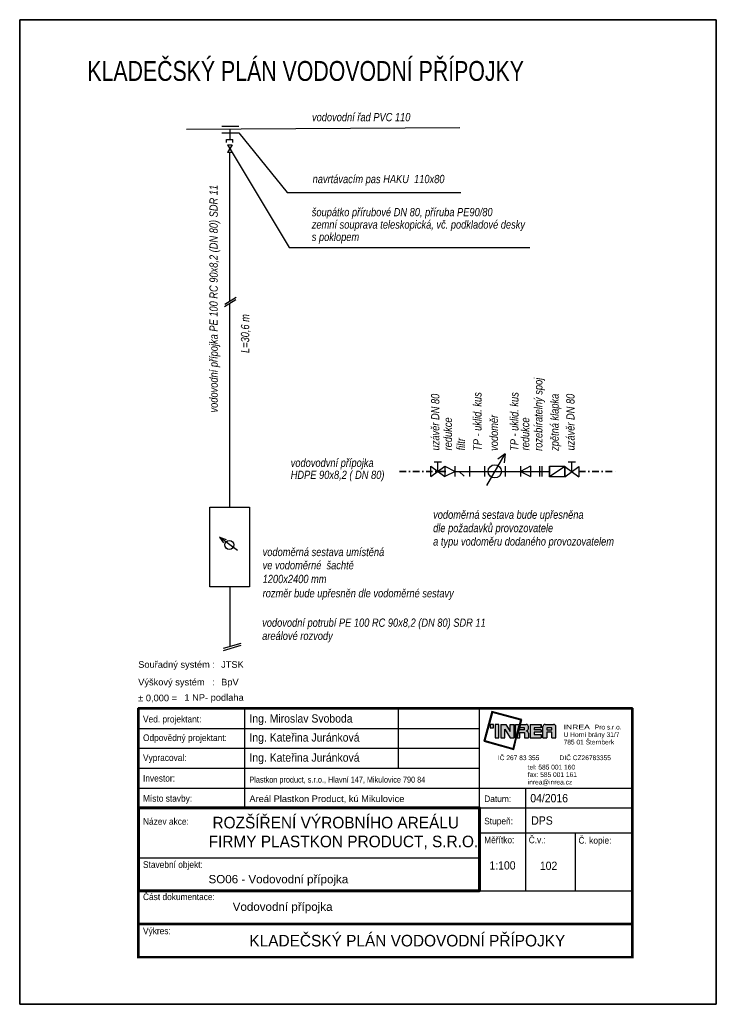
# Model space of a CAD drawing. Header units: millimetres. Extents: x 86477 to 788943, y -27515 to 248801.
# Tile 9 of 10: x 767943 to 788943, y 60678 to 90378. Entities that reach past the tile are written whole.
import ezdxf
from ezdxf.enums import TextEntityAlignment as Align

# ---------------------------------------------------------------- set-up
doc = ezdxf.new("R2010")
doc.units = ezdxf.units.MM
doc.linetypes.add('ČERCHOVANÁ', pattern=[1, 0.5, -0.25, 0, -0.25])
for name, color, linetype in [('IN_RAZITKO', 7, 'Continuous'), ('rámeček A3', 7, 'Continuous'), ('ZTI-PROSTUPY', 7, 'Continuous'), ('ZTI_POPIS', 7, 'Continuous')]:
    doc.layers.add(name, color=color, linetype=linetype)
doc.layers.add('ZTI-VODA STUDENÁ', color=170, linetype='ČERCHOVANÁ', lineweight=35)
doc.styles.add('ari-rom-uni', font='arial.ttf')
doc.styles.add('ARIAL', font='arial.ttf')
doc.styles.add('C_ISO', font='C_iso.shx', dxfattribs={"width": 0.8})
doc.styles.add('INDRA', font='ariali.ttf')

# ---------------------------------------------------------------- blocks, each defined once
blk = doc.blocks.new('INREA RAZÍTKO')
at = {"layer": 'IN_RAZITKO'}
blk.add_hatch(color=256, dxfattribs=at).paths.add_polyline_path([(-3.869, 7.655), (-3.904, 7.527), (-3.878, 7.527), (-3.839, 7.673), (-4.74, 7.912), (-4.978, 7.018), (-4.08, 6.768), (-3.993, 7.115), (-4.019, 7.115), (-4.098, 6.799), (-4.947, 7.035), (-4.722, 7.882)])
h = blk.add_hatch(color=256, dxfattribs=at)
h.paths.add_polyline_path([(-4.687, 7.527), (-4.792, 7.527), (-4.792, 7.423), (-4.687, 7.423)])
h.paths.add_polyline_path([(-4.527, 7.526), (-4.642, 7.526), (-4.642, 7.115), (-4.527, 7.115)])
h.paths.add_polyline_path([(-4.317, 7.527), (-4.468, 7.527), (-4.468, 7.115), (-4.349, 7.115), (-4.349, 7.381), (-4.189, 7.115), (-4.07, 7.115), (-4.07, 7.527), (-4.189, 7.527), (-4.189, 7.315)])
h.paths.add_polyline_path([(-3.913, 7.527), (-4.023, 7.527), (-4.023, 7.115)])
h.paths.add_polyline_path([(-3.708, 7.527), (-3.877, 7.527), (-3.987, 7.115), (-3.894, 7.115), (-3.894, 7.277), (-3.757, 7.277), (-3.757, 7.115), (-3.638, 7.115), (-3.638, 7.257, 0.414214), (-3.708, 7.327, 0.414214), (-3.638, 7.397), (-3.638, 7.457, 0.414214)])
h.paths.add_polyline_path([(-3.757, 7.419), (-3.757, 7.362), (-3.894, 7.362), (-3.894, 7.419)], flags=16)
h.paths.add_polyline_path([(-3.253, 7.527), (-3.588, 7.527), (-3.588, 7.115), (-3.253, 7.115), (-3.253, 7.225), (-3.465, 7.225), (-3.465, 7.287), (-3.253, 7.287), (-3.253, 7.366), (-3.465, 7.366), (-3.465, 7.421), (-3.253, 7.421)])
h.paths.add_polyline_path([(-2.877, 7.527), (-3.131, 7.527, 0.414214), (-3.201, 7.457), (-3.201, 7.115), (-3.081, 7.115), (-3.081, 7.293), (-2.931, 7.293), (-2.931, 7.115), (-2.807, 7.115), (-2.807, 7.457, 0.414214)])
h.paths.add_polyline_path([(-2.931, 7.421), (-2.931, 7.362), (-3.081, 7.362), (-3.081, 7.421)], flags=16)
at = {"layer": 'IN_RAZITKO', "color": 7}
for p, q in [((-12.195, 8.005), (-12.195, 5.005)), ((-7.564, 8.005), (-7.564, 6.205)), ((-5.108, 2.651), (-5.108, 8.005)), ((-15.395, 7.405), (-5.108, 7.405)), ((-15.395, 6.805), (-5.108, 6.805)), ((-15.395, 6.205), (-5.108, 6.205)), ((-15.395, 5.605), (-5.108, 5.605)), ((-5.108, 5.605), (-0.505, 5.605)), ((-3.727, 5.605), (-3.727, 2.505)), ((-5.108, 5.005), (-0.505, 5.005)), ((-5.108, 4.255), (-0.505, 4.255)), ((-2.225, 4.258), (-2.225, 2.505)), ((-15.395, 3.505), (-5.108, 3.505))]:
    blk.add_line(p, q, dxfattribs=at)
at = {"layer": 'IN_RAZITKO'}
for p, q in [((-4.468, 7.527), (-4.317, 7.527)), ((-4.468, 7.527), (-4.468, 7.115)), ((-4.317, 7.527), (-4.189, 7.315)), ((-4.189, 7.315), (-4.189, 7.527)), ((-4.189, 7.527), (-4.07, 7.527)), ((-4.07, 7.115), (-4.07, 7.527)), ((-4.023, 7.115), (-4.023, 7.527)), ((-3.913, 7.527), (-4.023, 7.115)), ((-4.023, 7.527), (-3.913, 7.527)), ((-3.877, 7.527), (-3.987, 7.115)), ((-3.878, 7.527), (-3.904, 7.527)), ((-3.877, 7.527), (-3.708, 7.527)), ((-3.638, 7.397), (-3.638, 7.457)), ((-3.588, 7.527), (-3.588, 7.115)), ((-3.588, 7.527), (-3.253, 7.527)), ((-3.253, 7.527), (-3.253, 7.421)), ((-3.253, 7.421), (-3.253, 7.527)), ((-3.201, 7.115), (-3.201, 7.457)), ((-3.131, 7.527), (-2.877, 7.527)), ((-2.807, 7.115), (-2.807, 7.457)), ((-4.349, 7.115), (-4.349, 7.381)), ((-4.349, 7.381), (-4.189, 7.115)), ((-3.894, 7.362), (-3.894, 7.419)), ((-3.757, 7.419), (-3.894, 7.419)), ((-3.757, 7.362), (-3.894, 7.362)), ((-3.894, 7.115), (-3.894, 7.277)), ((-3.894, 7.277), (-3.757, 7.277)), ((-3.757, 7.362), (-3.757, 7.419)), ((-3.757, 7.277), (-3.757, 7.115)), ((-3.638, 7.257), (-3.638, 7.115)), ((-3.253, 7.421), (-3.465, 7.421)), ((-3.465, 7.421), (-3.465, 7.366)), ((-3.253, 7.366), (-3.465, 7.366)), ((-3.253, 7.287), (-3.465, 7.287)), ((-3.465, 7.287), (-3.465, 7.225)), ((-3.465, 7.225), (-3.253, 7.225)), ((-3.253, 7.366), (-3.253, 7.287)), ((-3.253, 7.225), (-3.253, 7.115)), ((-2.931, 7.421), (-3.081, 7.421)), ((-3.081, 7.421), (-3.081, 7.362)), ((-3.081, 7.362), (-2.931, 7.362)), ((-2.931, 7.293), (-3.081, 7.293)), ((-3.081, 7.293), (-3.081, 7.115)), ((-2.931, 7.362), (-2.931, 7.421)), ((-2.931, 7.115), (-2.931, 7.293)), ((-4.468, 7.115), (-4.349, 7.115)), ((-4.189, 7.115), (-4.07, 7.115)), ((-3.993, 7.115), (-4.019, 7.115)), ((-3.987, 7.115), (-3.894, 7.115)), ((-3.757, 7.115), (-3.638, 7.115)), ((-3.588, 7.115), (-3.253, 7.115)), ((-3.201, 7.115), (-3.081, 7.115)), ((-2.931, 7.115), (-2.807, 7.115)), ((-5.108, 2.505), (-0.505, 2.505))]:
    blk.add_line(p, q, dxfattribs=at)
at = {"layer": 'IN_RAZITKO', "lineweight": 50}
for points in [[(-15.4, 0.5), (-0.5, 0.5), (-0.5, 8.01), (-15.4, 8.01)], [(-15.395, 0.505), (-0.505, 0.505), (-0.505, 8.005), (-15.395, 8.005)]]:
    blk.add_lwpolyline(points, close=True, dxfattribs=at)
at = {"layer": 'IN_RAZITKO'}
for points in [[(-3.878, 7.527), (-3.839, 7.673), (-4.74, 7.912), (-4.978, 7.018), (-4.08, 6.768), (-3.993, 7.115)], [(-3.904, 7.527), (-3.869, 7.655), (-4.722, 7.882), (-4.947, 7.035), (-4.098, 6.799), (-4.019, 7.115)]]:
    blk.add_lwpolyline(points, dxfattribs=at)
for points in [[(-4.792, 7.423), (-4.687, 7.423), (-4.687, 7.527), (-4.792, 7.527)], [(-4.642, 7.115), (-4.527, 7.115), (-4.527, 7.526), (-4.642, 7.526)]]:
    blk.add_lwpolyline(points, close=True, dxfattribs=at)
at = {"layer": 'IN_RAZITKO', "lineweight": 60}
blk.add_lwpolyline([(-15.395, 2.505), (-5.108, 2.505), (-5.108, 5.005), (-15.395, 5.005)], close=True, dxfattribs=at)
at = {"layer": 'IN_RAZITKO', "const_width": 0.075}
blk.add_lwpolyline([(-15.395, 0.505), (-0.505, 0.505), (-0.505, 1.505), (-15.395, 1.505)], close=True, dxfattribs=at)
at = {"layer": 'IN_RAZITKO'}
for centre, start, end in [((-3.708, 7.457), 0, 90), ((-3.131, 7.457), 90, 180), ((-2.877, 7.457), 0, 90), ((-3.708, 7.397), 270, 360), ((-3.708, 7.257), 360, 90)]:
    blk.add_arc(centre, 0.07, start, end, dxfattribs=at)
at = {"layer": 'IN_RAZITKO', "style": 'ARIAL'}
for s, p in [('Souřadný systém :', (-15.4, 9.432)), ('Výškový systém   :', (-15.4, 8.901)), ('± 0,000 =', (-15.4, 8.423))]:
    blk.add_text(s, height=0.2, dxfattribs=at).set_placement(p, align=Align.TOP_LEFT)
at = {"layer": 'IN_RAZITKO', "color": 3, "style": 'ARIAL'}
for s, p in [('JTSK', (-12.9, 9.432)), ('BpV', (-12.9, 8.901))]:
    blk.add_text(s, height=0.2, dxfattribs=at).set_placement(p, align=Align.TOP_LEFT)
at = {"layer": 'IN_RAZITKO', "color": 7, "style": 'ari-rom-uni', "width": 0.9}
for s, p in [('Ved. projektant:', (-15.255, 7.584)), ('Odpovědný projektant:', (-15.255, 7.022)), ('Vypracoval:', (-15.255, 6.422)), ('Investor:', (-15.255, 5.801)), ('Místo stavby:', (-15.255, 5.193)), ('Datum:', (-4.968, 5.182)), ('Název akce:', (-15.255, 4.497)), ('Stupeň:', (-4.968, 4.509)), ('Měřítko:', (-4.968, 3.94)), ('Č.v.:', (-3.627, 3.94)), ('Č. kopie:', (-2.125, 3.927)), ('Stavební objekt:', (-15.255, 3.197)), ('Část dokumentace:', (-15.255, 2.225)), ('Výkres:', (-15.255, 1.196))]:
    blk.add_text(s, height=0.2, dxfattribs=at).set_placement(p)
at = {"layer": 'IN_RAZITKO', "style": 'ari-rom-uni', "width": 1.3}
blk.add_text('INREA', height=0.1425, dxfattribs=at).set_placement((-2.575, 7.331), align=Align.BOTTOM_LEFT)
at = {"layer": 'IN_RAZITKO', "style": 'ari-rom-uni'}
for s, p in [('                 Pro s.r.o.', (-2.575, 7.329)), ('U Horní brány 31/7', (-2.575, 7.103)), ('785 01 Šternberk', (-2.575, 6.877)), ('IČ 267 83 355           DIČ CZ26783355', (-4.556, 6.404)), ('tel: 585 001 160', (-3.657, 6.122)), ('fax: 585 001 161', (-3.657, 5.896)), ('inrea@inrea.cz', (-3.657, 5.67))]:
    blk.add_text(s, height=0.1425, dxfattribs=at).set_placement(p, align=Align.BOTTOM_LEFT)
at = {"layer": 'IN_RAZITKO', "color": 3, "style": 'ARIAL'}
blk.add_attdef('NULA', (-14.012, 8.227), '', height=0.2, dxfattribs=at)
at = {"layer": 'IN_RAZITKO', "style": 'ari-rom-uni', "width": 0.9, "flags": 12}
for tag, p, height in [('VEDOUCÍ-PROJEKTANT', (-12.053, 7.553), 0.25), ('ODPOVĚDNÝ-PROJEKTANT', (-12.053, 6.964), 0.25), ('VYPRACOVAL', (-12.053, 6.363), 0.25), ('INVESTOR', (-12.053, 5.774), 0.2), ('MÍSTO', (-12.053, 5.149), 0.25), ('DATUM', (-3.585, 5.185), 0.25), ('STUPEŇ', (-3.556, 4.468), 0.25)]:
    blk.add_attdef(tag, p, '', height=height, dxfattribs=at)
at = {"layer": 'IN_RAZITKO', "style": 'ari-rom-uni', "flags": 12}
for tag, height, width, p in [('NÁZEV-1', 0.35, 0.95, (-10.252, 4.438)), ('NÁZEV-2', 0.35, 0.95, (-10.252, 3.876)), ('MĚŘ', 0.25, 0.9, (-4.422, 3.031)), ('ČV', 0.25, 0.9, (-3.034, 3.031)), ('VÝKRES', 0.35, 0.95, (-10.299, 0.801))]:
    blk.add_attdef(tag, text='', height=height, dxfattribs=dict(at, width=width)).set_placement(p, align=Align.CENTER)
at = {"layer": 'IN_RAZITKO', "style": 'ari-rom-uni'}
for tag, p in [('OBJEKT', (-11.248, 2.85)), ('DOKUMENTACE', (-11.26, 1.842))]:
    blk.add_attdef(tag, p, '', height=0.25, dxfattribs=at)

msp = doc.modelspace()

# ---------------------------------------------------------------- linework, layer by layer
for p, q in [((774126, 81799), (774471, 82010)), ((774115, 81727), (774460, 81938))]:
    msp.add_line(p, q)
at = {"layer": 'rámeček A3', "color": 1, "lineweight": 35}
for p, q in [((788943, 90378), (767943, 90378)), ((788943, 90378), (788943, 60678)), ((788943, 60678), (767943, 60678))]:
    msp.add_line(p, q, dxfattribs=at)
at = {"layer": 'ZTI-VODA STUDENÁ', "color": 140, "ltscale": 400}
for p, q in [((780792, 76754), (779332, 76754)), ((784804, 76754), (785989, 76754))]:
    msp.add_line(p, q, dxfattribs=at)
at = {"layer": 'ZTI_POPIS', "color": 1, "lineweight": 35}
msp.add_line((767943, 90378), (767943, 60678), dxfattribs=at)
at = {"layer": 'ZTI_POPIS', "ltscale": 200}
for p, q in [((781210, 87111), (772971, 87067)), ((774040, 87163), (774551, 87166)), ((774274, 87074), (774276, 86769)), ((774041, 86962), (774552, 86965)), ((774179, 86768), (774372, 86769)), ((774180, 86671), (774179, 86768)), ((774372, 86672), (774372, 86769)), ((774552, 86965), (776006, 85165)), ((774209, 86599), (774346, 86372)), ((774344, 86600), (774210, 86371)), ((774274, 81890), (774274, 86372)), ((774274, 75674), (774274, 81824)), ((773969, 74767), (774091, 74598)), ((774508, 74365), (773969, 74767)), ((773969, 74767), (774165, 74698))]:
    msp.add_line(p, q, dxfattribs=at)
at = {"layer": 'ZTI_POPIS'}
msp.add_line((774346, 86372), (776068, 83502), dxfattribs=at)
at = {"layer": 'ZTI_POPIS', "ltscale": 400}
for p, q in [((776006, 85165), (781243, 85165)), ((776068, 83502), (783320, 83502)), ((782022, 76325), (782575, 77284)), ((782575, 77284), (782353, 77125)), ((782575, 77284), (782549, 77012)), ((780662, 77036), (780434, 77036)), ((780548, 76754), (780548, 77036)), ((784703, 77029), (784475, 77029)), ((784589, 76747), (784589, 77029)), ((780763, 76909), (781066, 76754)), ((781066, 76754), (780763, 76600)), ((781068, 76754), (783916, 76754)), ((781193, 76754), (781340, 76609)), ((783345, 76909), (783042, 76754)), ((783042, 76754), (783345, 76600)), ((783345, 76909), (783345, 76600)), ((783612, 76909), (783612, 76600)), ((783688, 76909), (783688, 76600)), ((783916, 76909), (783916, 76600)), ((783916, 76600), (784374, 76909)), ((774274, 73274), (774274, 71470)), ((774085, 71416), (774621, 71569)), ((774085, 71354), (774621, 71507))]:
    msp.add_line(p, q, dxfattribs=at)
at = {"layer": 'ZTI_POPIS', "ltscale": 800}
for p, q in [((780333, 76600), (780763, 76909)), ((780333, 76909), (780763, 76600)), ((784374, 76593), (784804, 76902)), ((784374, 76902), (784804, 76593))]:
    msp.add_line(p, q, dxfattribs=at)
at = {"layer": 'ZTI_POPIS', "ltscale": 200}
for points in [[(774209, 86599), (774344, 86600)], [(774346, 86372), (774210, 86371)]]:
    msp.add_lwpolyline(points, dxfattribs=at)
at = {"layer": 'ZTI_POPIS', "ltscale": 800}
for points in [[(780333, 76600), (780333, 76909)], [(780763, 76909), (780763, 76600)], [(781068, 76600), (781068, 76909)], [(781498, 76909), (781498, 76600)], [(781957, 76909), (781957, 76600)], [(782582, 76909), (782582, 76600)], [(783042, 76909), (783042, 76600)], [(784374, 76593), (784374, 76902)], [(784804, 76902), (784804, 76593)]]:
    msp.add_lwpolyline(points, dxfattribs=at)
at = {"layer": 'ZTI_POPIS', "ltscale": 400}
for points in [[(783916, 76909), (784374, 76909), (784374, 76586), (783916, 76586)], [(774874, 75674), (774874, 73274), (773674, 73274), (773674, 75674)]]:
    msp.add_lwpolyline(points, close=True, dxfattribs=at)
msp.add_circle((782264, 76754), 199, dxfattribs=at)
at = {"layer": 'ZTI_POPIS', "ltscale": 200}
msp.add_circle((774264, 74535), 134, dxfattribs=at)

# ---------------------------------------------------------------- block references
ref = msp.add_blockref('INREA RAZÍTKO', (786915, 61596), dxfattribs=dict(xscale=1000, yscale=1000, zscale=1000))
ref.add_attrib('VEDOUCÍ-PROJEKTANT', 'Ing. Miroslav Svoboda', (774868, 69175), dxfattribs={"layer": 'IN_RAZITKO', "height": 250, "style": 'ari-rom-uni', "width": 0.9})
ref.add_attrib('ODPOVĚDNÝ-PROJEKTANT', 'Ing. Kateřina Juránková', (774868, 68603), dxfattribs={"layer": 'IN_RAZITKO', "height": 250, "style": 'ari-rom-uni', "width": 0.9})
ref.add_attrib('VYPRACOVAL', 'Ing. Kateřina Juránková', (774868, 67996), dxfattribs={"layer": 'IN_RAZITKO', "height": 250, "style": 'ari-rom-uni', "width": 0.9})
ref.add_attrib('INVESTOR', 'Plastkon product, s.r.o., Hlavní 147, Mikulovice 790 84', (774868, 67365), dxfattribs={"layer": 'IN_RAZITKO', "height": 180, "style": 'ari-rom-uni', "width": 0.8})
ref.add_attrib('MÍSTO', 'Areál Plastkon Product, kú Mikulovice', (774868, 66778), dxfattribs={"layer": 'IN_RAZITKO', "height": 200, "style": 'ari-rom-uni'})
ref.add_attrib('NÁZEV-1', 'ROZŠÍŘENÍ VÝROBNÍHO AREÁLU ', dxfattribs={"layer": 'IN_RAZITKO', "height": 350, "style": 'ari-rom-uni', "width": 0.95}).set_placement((777535, 65984), align=Align.CENTER)
ref.add_attrib('NÁZEV-2', 'FIRMY PLASTKON PRODUCT, S.R.O.', dxfattribs={"layer": 'IN_RAZITKO', "height": 350, "style": 'ari-rom-uni', "width": 0.95}).set_placement((777702, 65415), align=Align.CENTER)
ref.add_attrib('VÝKRES', 'KLADEČSKÝ PLÁN VODOVODNÍ PŘÍPOJKY', (774867, 62423), dxfattribs={"layer": 'IN_RAZITKO', "height": 350, "style": 'ari-rom-uni', "width": 0.95})
ref.add_attrib('DATUM', '04/2016', (783336, 66771), dxfattribs={"layer": 'IN_RAZITKO', "height": 250, "style": 'ari-rom-uni', "width": 0.9})
ref.add_attrib('DOKUMENTACE', 'Vodovodní přípojka', (774364, 63497), dxfattribs={"layer": 'IN_RAZITKO', "height": 250, "style": 'ari-rom-uni'})
ref.add_attrib('MĚŘ', '1:100', dxfattribs={"layer": 'IN_RAZITKO', "height": 250, "style": 'ari-rom-uni', "width": 0.9}).set_placement((782498, 64743), align=Align.CENTER)
ref.add_attrib('ČV', '102', dxfattribs={"layer": 'IN_RAZITKO', "height": 250, "style": 'ari-rom-uni', "width": 0.9}).set_placement((783887, 64731), align=Align.CENTER)
ref.add_attrib('STUPEŇ', 'DPS', (783365, 66097), dxfattribs={"layer": 'IN_RAZITKO', "height": 250, "style": 'ari-rom-uni', "width": 0.9})
ref.add_attrib('OBJEKT', '                  SO06 - Vodovodní přípojka', (771889, 64329), dxfattribs={"layer": 'IN_RAZITKO', "height": 250, "style": 'ari-rom-uni'})
ref.add_attrib('NULA', '1 NP- podlaha', (772908, 69833), dxfattribs={"layer": 'IN_RAZITKO', "color": 3, "height": 200, "style": 'ARIAL'})

# ---------------------------------------------------------------- texts
at = {"ltscale": 200, "style": 'C_ISO', "width": 0.8}
msp.add_text('KLADEČSKÝ PLÁN VODOVODNÍ PŘÍPOJKY', height=600, dxfattribs=at).set_placement((769982, 88532))
at = {"layer": 'ZTI-PROSTUPY', "linetype": 'Continuous', "style": 'INDRA', "width": 0.8}
for s, p in [('vodovodní řad PVC 110', (776755, 87314)), ('navrtávacím pas HAKU  110x80', (776774, 85447)), ('šoupátko přírubové DN 80, příruba PE90/80', (776748, 84449)), ('zemní souprava teleskopická, vč. podkladové desky', (776748, 84075)), ('s poklopem', (776748, 83702)), ('vodovodvní přípojka', (776113, 76888)), ('HDPE 90x8,2 ( DN 80)', (776113, 76524)), ('vodoměrná sestava bude upřesněna', (780407, 75323)), ('dle požadavků provozovatele', (780407, 74919)), ('a typu vodoměru dodaného provozovatelem', (780407, 74515)), ('vodoměrná sestava umístěná ', (775267, 74197)), ('ve vodoměrné  šachtě', (775267, 73799)), ('1200x2400 mm', (775267, 73383)), ('rozměr bude upřesněn dle vodoměrné sestavy', (775267, 72952)), ('vodovodní potrubí PE 100 RC 90x8,2 (DN 80) SDR 11', (775253, 72065)), ('areálové rozvody', (775253, 71667))]:
    msp.add_text(s, height=250, dxfattribs=at).set_placement(p)
for s, p in [('vodovodní přípojka PE 100 RC 90x8,2 (DN 80) SDR 11', (773913, 78530)), ('L=30,6 m', (774862, 80324)), ('rozebíratelný spoj', (783702, 77372)), ('uzávěr DN 80', (780595, 77387)), ('TP - uklid. kus', (781865, 77372)), ('TP - uklid. kus', (782980, 77372)), ('zpětná klapka', (784192, 77372)), ('uzávěr DN 80', (784670, 77387)), ('redukce', (780975, 77387)), ('vodoměr', (782362, 77372)), ('redukce', (783305, 77387)), ('filtr', (781367, 77387))]:
    msp.add_text(s, height=250, rotation=90, dxfattribs=at).set_placement(p)

doc.saveas('drawing.dxf')
